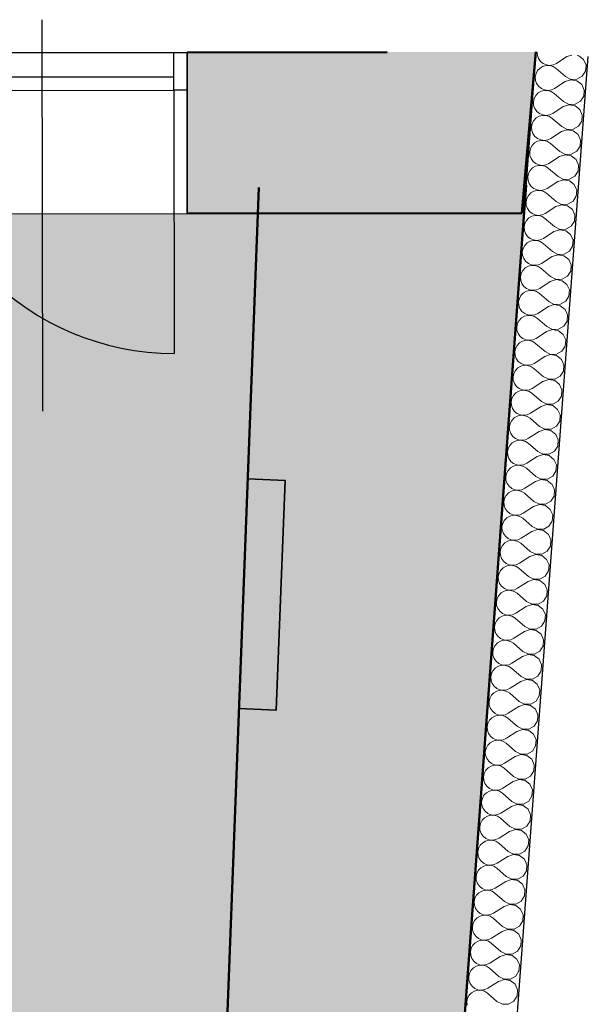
# Model space of a CAD drawing. Header units: millimetres. Extents: x 126830 to 197420, y -10585 to 21156.
# Tile 98 of 100: x 188514 to 190243, y 16051 to 19044. Entities that reach past the tile are written whole.
import ezdxf

# ---------------------------------------------------------------- set-up
doc = ezdxf.new("R2010")
doc.units = ezdxf.units.MM
doc.header["$MEASUREMENT"] = 0
doc.linetypes.add('Wipeout_Contour', pattern=[1000, 0, -1000])
for name, color, linetype in [('Konstrukce - nosné', 7, 'Continuous'), ('Nové_Konstrukce - nosné', 7, 'Continuous'), ('Nové_Výplně – Řezové', 7, 'Continuous'), ('Situace - terén', 7, 'Continuous'), ('Výplně - Povrchové', 7, 'Continuous'), ('Výplně – Řezové', 7, 'Continuous')]:
    doc.layers.add(name, color=color, linetype=linetype)

# ---------------------------------------------------------------- blocks, each defined once
blk = doc.blocks.new('*X177', base_point=(40059.5, 0))
at = {"layer": 'Nové_Výplně – Řezové', "color": 21, "linetype": 'Continuous', "lineweight": 20, "true_color": 0xffaaaa}
for p, q in [((190087.3, 18945.1), (190087.9, 18935.5)), ((190087.9, 18935.5), (190091.4, 18925.6)), ((190091.4, 18925.6), (190097.5, 18917.1)), ((190177.8, 18931.7), (190145.7, 18911.1)), ((190192.5, 18936.6), (190177.8, 18931.7)), ((190213.7, 18934.5), (190208.9, 18935.3)), ((190228.4, 18923.1), (190213.7, 18934.5)), ((190235.9, 18906.1), (190228.4, 18923.1)), ((190088.7, 18889.6), (190083.8, 18880.3)), ((190096, 18897.2), (190088.7, 18889.6)), ((190105.1, 18902.5), (190096, 18897.2)), ((190097.5, 18917.1), (190105.7, 18910.5)), ((190115.3, 18905.1), (190105.1, 18902.5)), ((190105.7, 18910.5), (190115.4, 18906.4)), ((190125.8, 18904.8), (190115.3, 18905.1)), ((190115.4, 18906.4), (190125.8, 18905.1)), ((190125.8, 18905.1), (190136.2, 18906.7)), ((190135.8, 18901.7), (190125.8, 18904.8)), ((190144.6, 18895.9), (190135.8, 18901.7)), ((190136.2, 18906.7), (190145.7, 18911.1)), ((190173.3, 18870.9), (190144.6, 18895.9)), ((190234.5, 18887.6), (190235.9, 18906.1)), ((190083.8, 18880.3), (190081.6, 18870)), ((190081.6, 18870), (190082.3, 18859.5)), ((190082.3, 18859.5), (190085.8, 18849.6)), ((190189.8, 18861.6), (190172.2, 18855.7)), ((190173.3, 18870.9), (190189.8, 18862.5)), ((190189.8, 18862.5), (190208.4, 18862.8)), ((190208.1, 18858.5), (190189.8, 18861.6)), ((190222.7, 18847.1), (190208.1, 18858.5)), ((190208.4, 18862.8), (190224.6, 18871.9)), ((190224.6, 18871.9), (190234.5, 18887.6)), ((190085.8, 18849.6), (190091.9, 18841.1)), ((190091.9, 18841.1), (190100.1, 18834.5)), ((190109.6, 18829.1), (190099.5, 18826.5)), ((190100.1, 18834.5), (190109.7, 18830.4)), ((190120.2, 18828.8), (190109.6, 18829.1)), ((190109.7, 18830.4), (190120.2, 18829.1)), ((190120.2, 18829.1), (190130.6, 18830.7)), ((190130.2, 18825.7), (190120.2, 18828.8)), ((190130.6, 18830.7), (190140.1, 18835.1)), ((190172.2, 18855.7), (190140.1, 18835.1)), ((190230.3, 18830.1), (190222.7, 18847.1)), ((190228.9, 18811.6), (190230.3, 18830.1)), ((190078.2, 18804.3), (190075.9, 18794.1)), ((190083.1, 18813.6), (190078.2, 18804.3)), ((190090.4, 18821.2), (190083.1, 18813.6)), ((190099.5, 18826.5), (190090.4, 18821.2)), ((190139, 18819.9), (190130.2, 18825.7)), ((190167.7, 18794.9), (190139, 18819.9)), ((190218.9, 18796), (190228.9, 18811.6)), ((190075.9, 18794.1), (190076.6, 18783.6)), ((190076.6, 18783.6), (190080.1, 18773.7)), ((190080.1, 18773.7), (190086.2, 18765.1)), ((190166.6, 18779.7), (190134.5, 18759.2)), ((190184.2, 18785.6), (190166.6, 18779.7)), ((190167.7, 18794.9), (190184.2, 18786.5)), ((190184.2, 18786.5), (190202.8, 18786.9)), ((190202.5, 18782.5), (190184.2, 18785.6)), ((190217.1, 18771.1), (190202.5, 18782.5)), ((190202.8, 18786.9), (190218.9, 18796)), ((190224.6, 18754.1), (190217.1, 18771.1)), ((190084.8, 18745.2), (190077.5, 18737.6)), ((190093.8, 18750.5), (190084.8, 18745.2)), ((190086.2, 18765.1), (190094.4, 18758.5)), ((190104, 18753.1), (190093.8, 18750.5)), ((190094.4, 18758.5), (190104.1, 18754.4)), ((190114.5, 18752.8), (190104, 18753.1)), ((190104.1, 18754.4), (190114.6, 18753.1)), ((190124.6, 18749.7), (190114.5, 18752.8)), ((190114.6, 18753.1), (190124.9, 18754.8)), ((190133.4, 18744), (190124.6, 18749.7)), ((190124.9, 18754.8), (190134.5, 18759.2)), ((190162.1, 18718.9), (190133.4, 18744)), ((190223.3, 18735.6), (190224.6, 18754.1)), ((190072.5, 18728.3), (190070.3, 18718.1)), ((190070.3, 18718.1), (190071, 18707.6)), ((190077.5, 18737.6), (190072.5, 18728.3)), ((190178.5, 18709.6), (190160.9, 18703.7)), ((190162.1, 18718.9), (190178.6, 18710.5)), ((190196.8, 18706.5), (190178.5, 18709.6)), ((190178.6, 18710.5), (190197.2, 18710.9)), ((190197.2, 18710.9), (190213.3, 18720)), ((190213.3, 18720), (190223.3, 18735.6)), ((190071, 18707.6), (190074.5, 18697.7)), ((190074.5, 18697.7), (190080.6, 18689.1)), ((190080.6, 18689.1), (190088.8, 18682.5)), ((190088.8, 18682.5), (190098.5, 18678.4)), ((190119.3, 18678.8), (190128.9, 18683.2)), ((190160.9, 18703.7), (190128.9, 18683.2)), ((190211.5, 18695.1), (190196.8, 18706.5)), ((190219, 18678.2), (190211.5, 18695.1)), ((190066.9, 18652.4), (190064.7, 18642.1)), ((190071.9, 18661.6), (190066.9, 18652.4)), ((190079.1, 18669.2), (190071.9, 18661.6)), ((190088.2, 18674.5), (190079.1, 18669.2)), ((190098.4, 18677.1), (190088.2, 18674.5)), ((190108.9, 18676.9), (190098.4, 18677.1)), ((190098.5, 18678.4), (190108.9, 18677.2)), ((190108.9, 18677.2), (190119.3, 18678.8)), ((190118.9, 18673.7), (190108.9, 18676.9)), ((190127.7, 18668), (190118.9, 18673.7)), ((190156.4, 18642.9), (190127.7, 18668)), ((190207.7, 18644), (190217.6, 18659.7)), ((190217.6, 18659.7), (190219, 18678.2)), ((190064.7, 18642.1), (190065.4, 18631.6)), ((190065.4, 18631.6), (190068.9, 18621.7)), ((190068.9, 18621.7), (190075, 18613.1)), ((190155.3, 18627.7), (190123.2, 18607.2)), ((190172.9, 18633.6), (190155.3, 18627.7)), ((190156.4, 18642.9), (190173, 18634.5)), ((190191.2, 18630.5), (190172.9, 18633.6)), ((190173, 18634.5), (190191.5, 18634.9)), ((190205.9, 18619.1), (190191.2, 18630.5)), ((190191.5, 18634.9), (190207.7, 18644)), ((190213.4, 18602.2), (190205.9, 18619.1)), ((190073.5, 18593.2), (190066.2, 18585.7)), ((190082.6, 18598.5), (190073.5, 18593.2)), ((190075, 18613.1), (190083.2, 18606.6)), ((190092.8, 18601.1), (190082.6, 18598.5)), ((190083.2, 18606.6), (190092.9, 18602.5)), ((190103.3, 18600.9), (190092.8, 18601.1)), ((190092.9, 18602.5), (190103.3, 18601.2)), ((190103.3, 18601.2), (190113.7, 18602.8)), ((190113.3, 18597.7), (190103.3, 18600.9)), ((190122.1, 18592), (190113.3, 18597.7)), ((190113.7, 18602.8), (190123.2, 18607.2)), ((190150.8, 18567), (190122.1, 18592)), ((190212, 18583.7), (190213.4, 18602.2)), ((190061.3, 18576.4), (190059.1, 18566.1)), ((190059.1, 18566.1), (190059.8, 18555.6)), ((190066.2, 18585.7), (190061.3, 18576.4)), ((190150.8, 18567), (190167.4, 18558.5)), ((190185.9, 18558.9), (190202.1, 18568)), ((190202.1, 18568), (190212, 18583.7)), ((190059.8, 18555.6), (190063.3, 18545.7)), ((190063.3, 18545.7), (190069.4, 18537.1)), ((190069.4, 18537.1), (190077.6, 18530.6)), ((190077.6, 18530.6), (190087.2, 18526.5)), ((190108.1, 18526.8), (190117.6, 18531.2)), ((190149.7, 18551.8), (190117.6, 18531.2)), ((190167.3, 18557.7), (190149.7, 18551.8)), ((190185.6, 18554.5), (190167.3, 18557.7)), ((190167.4, 18558.5), (190185.9, 18558.9)), ((190200.2, 18543.2), (190185.6, 18554.5)), ((190207.8, 18526.2), (190200.2, 18543.2)), ((190055.7, 18500.4), (190053.5, 18490.1)), ((190060.6, 18509.7), (190055.7, 18500.4)), ((190067.9, 18517.2), (190060.6, 18509.7)), ((190077, 18522.5), (190067.9, 18517.2)), ((190087.1, 18525.2), (190077, 18522.5)), ((190097.7, 18524.9), (190087.1, 18525.2)), ((190087.2, 18526.5), (190097.7, 18525.2)), ((190097.7, 18525.2), (190108.1, 18526.8)), ((190107.7, 18521.8), (190097.7, 18524.9)), ((190116.5, 18516), (190107.7, 18521.8)), ((190145.2, 18491), (190116.5, 18516)), ((190196.4, 18492), (190206.4, 18507.7)), ((190206.4, 18507.7), (190207.8, 18526.2)), ((190053.5, 18490.1), (190054.1, 18479.6)), ((190054.1, 18479.6), (190057.6, 18469.7)), ((190057.6, 18469.7), (190063.7, 18461.2)), ((190144.1, 18475.8), (190112, 18455.2)), ((190161.7, 18481.7), (190144.1, 18475.8)), ((190145.2, 18491), (190161.7, 18482.5)), ((190161.7, 18482.5), (190180.3, 18482.9)), ((190180, 18478.6), (190161.7, 18481.7)), ((190194.6, 18467.2), (190180, 18478.6)), ((190180.3, 18482.9), (190196.4, 18492)), ((190062.3, 18441.3), (190055, 18433.7)), ((190071.3, 18446.6), (190062.3, 18441.3)), ((190063.7, 18461.2), (190071.9, 18454.6)), ((190081.5, 18449.2), (190071.3, 18446.6)), ((190071.9, 18454.6), (190081.6, 18450.5)), ((190092, 18448.9), (190081.5, 18449.2)), ((190081.6, 18450.5), (190092.1, 18449.2)), ((190102.1, 18445.8), (190092, 18448.9)), ((190092.1, 18449.2), (190102.4, 18450.8)), ((190110.9, 18440), (190102.1, 18445.8)), ((190102.4, 18450.8), (190112, 18455.2)), ((190139.6, 18415), (190110.9, 18440)), ((190202.1, 18450.2), (190194.6, 18467.2)), ((190200.8, 18431.7), (190202.1, 18450.2)), ((190050, 18424.4), (190047.8, 18414.1)), ((190047.8, 18414.1), (190048.5, 18403.6)), ((190055, 18433.7), (190050, 18424.4)), ((190139.6, 18415), (190156.1, 18406.6)), ((190174.7, 18406.9), (190190.8, 18416)), ((190190.8, 18416), (190200.8, 18431.7)), ((190048.5, 18403.6), (190052, 18393.7)), ((190052, 18393.7), (190058.1, 18385.2)), ((190058.1, 18385.2), (190066.3, 18378.6)), ((190138.4, 18399.8), (190106.4, 18379.2)), ((190156, 18405.7), (190138.4, 18399.8)), ((190174.3, 18402.6), (190156, 18405.7)), ((190156.1, 18406.6), (190174.7, 18406.9)), ((190189, 18391.2), (190174.3, 18402.6)), ((190196.5, 18374.2), (190189, 18391.2)), ((190049.4, 18357.7), (190044.4, 18348.4)), ((190056.6, 18365.3), (190049.4, 18357.7)), ((190065.7, 18370.6), (190056.6, 18365.3)), ((190075.9, 18373.2), (190065.7, 18370.6)), ((190066.3, 18378.6), (190076, 18374.5)), ((190086.4, 18372.9), (190075.9, 18373.2)), ((190076, 18374.5), (190086.4, 18373.2)), ((190086.4, 18373.2), (190096.8, 18374.9)), ((190096.4, 18369.8), (190086.4, 18372.9)), ((190105.2, 18364), (190096.4, 18369.8)), ((190096.8, 18374.9), (190106.4, 18379.2)), ((190133.9, 18339), (190105.2, 18364)), ((190185.2, 18340.1), (190195.2, 18355.7)), ((190195.2, 18355.7), (190196.5, 18374.2)), ((190044.4, 18348.4), (190042.2, 18338.2)), ((190042.2, 18338.2), (190042.9, 18327.7)), ((190042.9, 18327.7), (190046.4, 18317.8)), ((190132.8, 18323.8), (190100.7, 18303.3)), ((190150.4, 18329.7), (190132.8, 18323.8)), ((190133.9, 18339), (190150.5, 18330.6)), ((190168.7, 18326.6), (190150.4, 18329.7)), ((190150.5, 18330.6), (190169, 18331)), ((190183.4, 18315.2), (190168.7, 18326.6)), ((190169, 18331), (190185.2, 18340.1)), ((190046.4, 18317.8), (190052.5, 18309.2)), ((190060.1, 18294.6), (190051, 18289.3)), ((190052.5, 18309.2), (190060.7, 18302.6)), ((190070.3, 18297.2), (190060.1, 18294.6)), ((190060.7, 18302.6), (190070.4, 18298.5)), ((190080.8, 18296.9), (190070.3, 18297.2)), ((190070.4, 18298.5), (190080.8, 18297.3)), ((190080.8, 18297.3), (190091.2, 18298.9)), ((190090.8, 18293.8), (190080.8, 18296.9)), ((190099.6, 18288.1), (190090.8, 18293.8)), ((190091.2, 18298.9), (190100.7, 18303.3)), ((190190.9, 18298.3), (190183.4, 18315.2)), ((190189.5, 18279.7), (190190.9, 18298.3)), ((190038.8, 18272.4), (190036.6, 18262.2)), ((190036.6, 18262.2), (190037.3, 18251.7)), ((190043.7, 18281.7), (190038.8, 18272.4)), ((190051, 18289.3), (190043.7, 18281.7)), ((190128.3, 18263), (190099.6, 18288.1)), ((190128.3, 18263), (190144.9, 18254.6)), ((190163.4, 18255), (190179.6, 18264.1)), ((190179.6, 18264.1), (190189.5, 18279.7)), ((190037.3, 18251.7), (190040.8, 18241.8)), ((190040.8, 18241.8), (190046.9, 18233.2)), ((190046.9, 18233.2), (190055.1, 18226.6)), ((190127.2, 18247.8), (190095.1, 18227.3)), ((190144.8, 18253.7), (190127.2, 18247.8)), ((190163.1, 18250.6), (190144.8, 18253.7)), ((190144.9, 18254.6), (190163.4, 18255)), ((190177.7, 18239.2), (190163.1, 18250.6)), ((190185.3, 18222.3), (190177.7, 18239.2)), ((190038.1, 18205.7), (190033.2, 18196.5)), ((190045.4, 18213.3), (190038.1, 18205.7)), ((190054.5, 18218.6), (190045.4, 18213.3)), ((190064.7, 18221.2), (190054.5, 18218.6)), ((190055.1, 18226.6), (190064.7, 18222.6)), ((190064.7, 18222.6), (190075.2, 18221.3)), ((190075.2, 18221), (190064.7, 18221.2)), ((190075.2, 18221.3), (190085.6, 18222.9)), ((190085.2, 18217.8), (190075.2, 18221)), ((190094, 18212.1), (190085.2, 18217.8)), ((190085.6, 18222.9), (190095.1, 18227.3)), ((190122.7, 18187), (190094, 18212.1)), ((190174, 18188.1), (190183.9, 18203.8)), ((190183.9, 18203.8), (190185.3, 18222.3)), ((190033.2, 18196.5), (190031, 18186.2)), ((190031, 18186.2), (190031.6, 18175.7)), ((190031.6, 18175.7), (190035.1, 18165.8)), ((190121.6, 18171.8), (190089.5, 18151.3)), ((190139.2, 18177.7), (190121.6, 18171.8)), ((190122.7, 18187), (190139.2, 18178.6)), ((190139.2, 18178.6), (190157.8, 18179)), ((190157.5, 18174.6), (190139.2, 18177.7)), ((190172.1, 18163.2), (190157.5, 18174.6)), ((190157.8, 18179), (190174, 18188.1)), ((190035.1, 18165.8), (190041.2, 18157.2)), ((190048.8, 18142.6), (190039.8, 18137.3)), ((190041.2, 18157.2), (190049.4, 18150.7)), ((190059, 18145.2), (190048.8, 18142.6)), ((190049.4, 18150.7), (190059.1, 18146.6)), ((190069.5, 18145), (190059, 18145.2)), ((190059.1, 18146.6), (190069.6, 18145.3)), ((190079.6, 18141.9), (190069.5, 18145)), ((190069.6, 18145.3), (190079.9, 18146.9)), ((190088.4, 18136.1), (190079.6, 18141.9)), ((190079.9, 18146.9), (190089.5, 18151.3)), ((190179.6, 18146.3), (190172.1, 18163.2)), ((190178.3, 18127.8), (190179.6, 18146.3)), ((190027.5, 18120.5), (190025.3, 18110.2)), ((190025.3, 18110.2), (190026, 18099.7)), ((190032.5, 18129.8), (190027.5, 18120.5)), ((190039.8, 18137.3), (190032.5, 18129.8)), ((190117.1, 18111.1), (190088.4, 18136.1)), ((190117.1, 18111.1), (190133.6, 18102.6)), ((190152.2, 18103), (190168.3, 18112.1)), ((190168.3, 18112.1), (190178.3, 18127.8)), ((190026, 18099.7), (190029.5, 18089.8)), ((190029.5, 18089.8), (190035.6, 18081.2)), ((190035.6, 18081.2), (190043.8, 18074.7)), ((190115.9, 18095.9), (190083.9, 18075.3)), ((190133.5, 18101.8), (190115.9, 18095.9)), ((190151.8, 18098.6), (190133.5, 18101.8)), ((190133.6, 18102.6), (190152.2, 18103)), ((190166.5, 18087.3), (190151.8, 18098.6)), ((190174, 18070.3), (190166.5, 18087.3)), ((190026.9, 18053.8), (190021.9, 18044.5)), ((190034.1, 18061.4), (190026.9, 18053.8)), ((190043.2, 18066.7), (190034.1, 18061.4)), ((190053.4, 18069.3), (190043.2, 18066.7)), ((190043.8, 18074.7), (190053.5, 18070.6)), ((190063.9, 18069), (190053.4, 18069.3)), ((190053.5, 18070.6), (190063.9, 18069.3)), ((190063.9, 18069.3), (190074.3, 18070.9)), ((190073.9, 18065.9), (190063.9, 18069)), ((190082.7, 18060.1), (190073.9, 18065.9)), ((190074.3, 18070.9), (190083.9, 18075.3)), ((190111.4, 18035.1), (190082.7, 18060.1)), ((190162.7, 18036.1), (190172.7, 18051.8)), ((190172.7, 18051.8), (190174, 18070.3)), ((190021.9, 18044.5), (190019.7, 18034.2)), ((190019.7, 18034.2), (190020.4, 18023.7)), ((190020.4, 18023.7), (190023.9, 18013.8)), ((190127.9, 18025.8), (190110.3, 18019.9)), ((190111.4, 18035.1), (190128, 18026.6)), ((190146.2, 18022.7), (190127.9, 18025.8)), ((190128, 18026.6), (190146.5, 18027)), ((190160.9, 18011.3), (190146.2, 18022.7)), ((190146.5, 18027), (190162.7, 18036.1)), ((190023.9, 18013.8), (190030, 18005.3)), ((190037.6, 17990.7), (190028.5, 17985.4)), ((190030, 18005.3), (190038.2, 17998.7)), ((190047.8, 17993.3), (190037.6, 17990.7)), ((190038.2, 17998.7), (190047.9, 17994.6)), ((190058.3, 17993), (190047.8, 17993.3)), ((190047.9, 17994.6), (190058.3, 17993.3)), ((190058.3, 17993.3), (190068.7, 17994.9)), ((190068.3, 17989.9), (190058.3, 17993)), ((190068.7, 17994.9), (190078.2, 17999.3)), ((190110.3, 18019.9), (190078.2, 17999.3)), ((190168.4, 17994.3), (190160.9, 18011.3)), ((190167, 17975.8), (190168.4, 17994.3)), ((190016.3, 17968.5), (190014.1, 17958.2)), ((190021.2, 17977.8), (190016.3, 17968.5)), ((190028.5, 17985.4), (190021.2, 17977.8)), ((190077.1, 17984.1), (190068.3, 17989.9)), ((190105.8, 17959.1), (190077.1, 17984.1)), ((190157.1, 17960.2), (190167, 17975.8)), ((190014.1, 17958.2), (190014.8, 17947.8)), ((190014.8, 17947.8), (190018.3, 17937.8)), ((190018.3, 17937.8), (190024.4, 17929.3)), ((190104.7, 17943.9), (190072.6, 17923.3)), ((190122.3, 17949.8), (190104.7, 17943.9)), ((190105.8, 17959.1), (190122.4, 17950.7)), ((190140.6, 17946.7), (190122.3, 17949.8)), ((190122.4, 17950.7), (190140.9, 17951)), ((190155.2, 17935.3), (190140.6, 17946.7)), ((190140.9, 17951), (190157.1, 17960.2)), ((190162.8, 17918.3), (190155.2, 17935.3)), ((190015.6, 17901.8), (190010.7, 17892.5)), ((190022.9, 17909.4), (190015.6, 17901.8)), ((190032, 17914.7), (190022.9, 17909.4)), ((190024.4, 17929.3), (190032.6, 17922.7)), ((190042.2, 17917.3), (190032, 17914.7)), ((190032.6, 17922.7), (190042.3, 17918.6)), ((190052.7, 17917), (190042.2, 17917.3)), ((190042.3, 17918.6), (190052.7, 17917.3)), ((190052.7, 17917.3), (190063.1, 17919)), ((190062.7, 17913.9), (190052.7, 17917)), ((190071.5, 17908.2), (190062.7, 17913.9)), ((190063.1, 17919), (190072.6, 17923.3)), ((190100.2, 17883.1), (190071.5, 17908.2)), ((190161.4, 17899.8), (190162.8, 17918.3)), ((190010.7, 17892.5), (190008.5, 17882.3)), ((190008.5, 17882.3), (190009.1, 17871.8)), ((190009.1, 17871.8), (190012.7, 17861.9)), ((190116.7, 17873.8), (190099.1, 17867.9)), ((190100.2, 17883.1), (190116.7, 17874.7)), ((190116.7, 17874.7), (190135.3, 17875.1)), ((190135, 17870.7), (190116.7, 17873.8)), ((190149.6, 17859.3), (190135, 17870.7)), ((190135.3, 17875.1), (190151.5, 17884.2)), ((190151.5, 17884.2), (190161.4, 17899.8)), ((190012.7, 17861.9), (190018.7, 17853.3)), ((190018.7, 17853.3), (190026.9, 17846.7)), ((190036.5, 17841.3), (190026.3, 17838.7)), ((190026.9, 17846.7), (190036.6, 17842.6)), ((190047, 17841), (190036.5, 17841.3)), ((190036.6, 17842.6), (190047.1, 17841.4)), ((190057.1, 17837.9), (190047, 17841)), ((190047.1, 17841.4), (190057.4, 17843)), ((190057.4, 17843), (190067, 17847.4)), ((190099.1, 17867.9), (190067, 17847.4)), ((190157.1, 17842.4), (190149.6, 17859.3)), ((190155.8, 17823.9), (190157.1, 17842.4)), ((190005, 17816.6), (190002.8, 17806.3)), ((190010, 17825.8), (190005, 17816.6)), ((190017.3, 17833.4), (190010, 17825.8)), ((190026.3, 17838.7), (190017.3, 17833.4)), ((190065.9, 17832.2), (190057.1, 17837.9)), ((190094.6, 17807.1), (190065.9, 17832.2)), ((190145.8, 17808.2), (190155.8, 17823.9)), ((190002.8, 17806.3), (190003.5, 17795.8)), ((190003.5, 17795.8), (190007, 17785.9)), ((190007, 17785.9), (190013.1, 17777.3)), ((190093.4, 17791.9), (190061.4, 17771.4)), ((190111, 17797.8), (190093.4, 17791.9)), ((190094.6, 17807.1), (190111.1, 17798.7)), ((190129.3, 17794.7), (190111, 17797.8)), ((190111.1, 17798.7), (190129.7, 17799.1)), ((190144, 17783.3), (190129.3, 17794.7)), ((190129.7, 17799.1), (190145.8, 17808.2)), ((190151.5, 17766.4), (190144, 17783.3)), ((190011.6, 17757.4), (190004.4, 17749.8)), ((190020.7, 17762.7), (190011.6, 17757.4)), ((190013.1, 17777.3), (190021.3, 17770.7)), ((190030.9, 17765.3), (190020.7, 17762.7)), ((190021.3, 17770.7), (190031, 17766.7)), ((190041.4, 17765.1), (190030.9, 17765.3)), ((190031, 17766.7), (190041.4, 17765.4)), ((190041.4, 17765.4), (190051.8, 17767)), ((190051.4, 17761.9), (190041.4, 17765.1)), ((190060.2, 17756.2), (190051.4, 17761.9)), ((190051.8, 17767), (190061.4, 17771.4)), ((190088.9, 17731.1), (190060.2, 17756.2)), ((190150.2, 17747.9), (190151.5, 17766.4)), ((189999.4, 17740.6), (189997.2, 17730.3)), ((189997.2, 17730.3), (189997.9, 17719.8)), ((190004.4, 17749.8), (189999.4, 17740.6)), ((190105.4, 17721.8), (190087.8, 17715.9)), ((190088.9, 17731.1), (190105.5, 17722.7)), ((190123.7, 17718.7), (190105.4, 17721.8)), ((190105.5, 17722.7), (190124, 17723.1)), ((190124, 17723.1), (190140.2, 17732.2)), ((190140.2, 17732.2), (190150.2, 17747.9)), ((189997.9, 17719.8), (190001.4, 17709.9)), ((190001.4, 17709.9), (190007.5, 17701.3)), ((190007.5, 17701.3), (190015.7, 17694.8)), ((190015.7, 17694.8), (190025.4, 17690.7)), ((190035.8, 17689.4), (190046.2, 17691)), ((190046.2, 17691), (190055.7, 17695.4)), ((190087.8, 17715.9), (190055.7, 17695.4)), ((190138.4, 17707.3), (190123.7, 17718.7)), ((190145.9, 17690.4), (190138.4, 17707.3)), ((189993.8, 17664.6), (189991.6, 17654.3)), ((189998.7, 17673.9), (189993.8, 17664.6)), ((190006, 17681.4), (189998.7, 17673.9)), ((190015.1, 17686.7), (190006, 17681.4)), ((190025.3, 17689.4), (190015.1, 17686.7)), ((190035.8, 17689.1), (190025.3, 17689.4)), ((190025.4, 17690.7), (190035.8, 17689.4)), ((190045.8, 17686), (190035.8, 17689.1)), ((190054.6, 17680.2), (190045.8, 17686)), ((190083.3, 17655.2), (190054.6, 17680.2)), ((190134.6, 17656.2), (190144.5, 17671.9)), ((190144.5, 17671.9), (190145.9, 17690.4)), ((189991.6, 17654.3), (189992.3, 17643.8)), ((189992.3, 17643.8), (189995.8, 17633.9)), ((189995.8, 17633.9), (190001.9, 17625.4)), ((190082.2, 17640), (190050.1, 17619.4)), ((190099.8, 17645.9), (190082.2, 17640)), ((190083.3, 17655.2), (190099.9, 17646.7)), ((190118.1, 17642.8), (190099.8, 17645.9)), ((190099.9, 17646.7), (190118.4, 17647.1)), ((190132.7, 17631.4), (190118.1, 17642.8)), ((190118.4, 17647.1), (190134.6, 17656.2)), ((190140.3, 17614.4), (190132.7, 17631.4)), ((190000.4, 17605.5), (189993.1, 17597.9)), ((190009.5, 17610.8), (190000.4, 17605.5)), ((190001.9, 17625.4), (190010.1, 17618.8)), ((190019.7, 17613.4), (190009.5, 17610.8)), ((190010.1, 17618.8), (190019.8, 17614.7)), ((190030.2, 17613.1), (190019.7, 17613.4)), ((190019.8, 17614.7), (190030.2, 17613.4)), ((190030.2, 17613.4), (190040.6, 17615)), ((190040.2, 17610), (190030.2, 17613.1)), ((190049, 17604.2), (190040.2, 17610)), ((190040.6, 17615), (190050.1, 17619.4)), ((190077.7, 17579.2), (190049, 17604.2)), ((190138.9, 17595.9), (190140.3, 17614.4)), ((189988.2, 17588.6), (189986, 17578.3)), ((189986, 17578.3), (189986.6, 17567.8)), ((189993.1, 17597.9), (189988.2, 17588.6)), ((190077.7, 17579.2), (190094.2, 17570.8)), ((190112.8, 17571.1), (190129, 17580.2)), ((190129, 17580.2), (190138.9, 17595.9)), ((189986.6, 17567.8), (189990.2, 17557.9)), ((189990.2, 17557.9), (189996.2, 17549.4)), ((189996.2, 17549.4), (190004.4, 17542.8)), ((190004.4, 17542.8), (190014.1, 17538.7)), ((190034.9, 17539), (190044.5, 17543.4)), ((190076.6, 17564), (190044.5, 17543.4)), ((190094.2, 17569.9), (190076.6, 17564)), ((190094.2, 17570.8), (190112.8, 17571.1)), ((190112.5, 17566.8), (190094.2, 17569.9)), ((190127.1, 17555.4), (190112.5, 17566.8)), ((190134.7, 17538.4), (190127.1, 17555.4)), ((189982.5, 17512.6), (189980.3, 17502.3)), ((189987.5, 17521.9), (189982.5, 17512.6)), ((189994.8, 17529.5), (189987.5, 17521.9)), ((190003.8, 17534.8), (189994.8, 17529.5)), ((190014, 17537.4), (190003.8, 17534.8)), ((190024.5, 17537.1), (190014, 17537.4)), ((190014.1, 17538.7), (190024.6, 17537.4)), ((190034.6, 17534), (190024.5, 17537.1)), ((190024.6, 17537.4), (190034.9, 17539)), ((190043.4, 17528.2), (190034.6, 17534)), ((190072.1, 17503.2), (190043.4, 17528.2)), ((190123.3, 17504.3), (190133.3, 17519.9)), ((190133.3, 17519.9), (190134.7, 17538.4)), ((189980.3, 17502.3), (189981, 17491.9)), ((189981, 17491.9), (189984.5, 17482)), ((189984.5, 17482), (189990.6, 17473.4)), ((190071, 17488), (190038.9, 17467.5)), ((190088.5, 17493.9), (190071, 17488)), ((190072.1, 17503.2), (190088.6, 17494.8)), ((190106.8, 17490.8), (190088.5, 17493.9)), ((190088.6, 17494.8), (190107.2, 17495.2)), ((190121.5, 17479.4), (190106.8, 17490.8)), ((190107.2, 17495.2), (190123.3, 17504.3)), ((189989.1, 17453.5), (189981.9, 17445.9)), ((189998.2, 17458.8), (189989.1, 17453.5)), ((189990.6, 17473.4), (189998.8, 17466.8)), ((190008.4, 17461.4), (189998.2, 17458.8)), ((189998.8, 17466.8), (190008.5, 17462.7)), ((190018.9, 17461.1), (190008.4, 17461.4)), ((190008.5, 17462.7), (190018.9, 17461.4)), ((190018.9, 17461.4), (190029.3, 17463.1)), ((190028.9, 17458), (190018.9, 17461.1)), ((190037.7, 17452.3), (190028.9, 17458)), ((190029.3, 17463.1), (190038.9, 17467.5)), ((190066.5, 17427.2), (190037.7, 17452.3)), ((190129, 17462.4), (190121.5, 17479.4)), ((190127.7, 17443.9), (190129, 17462.4)), ((189976.9, 17436.6), (189974.7, 17426.4)), ((189974.7, 17426.4), (189975.4, 17415.9)), ((189981.9, 17445.9), (189976.9, 17436.6)), ((190066.5, 17427.2), (190083, 17418.8)), ((190101.5, 17419.2), (190117.7, 17428.3)), ((190117.7, 17428.3), (190127.7, 17443.9)), ((189975.4, 17415.9), (189978.9, 17406)), ((189978.9, 17406), (189985, 17397.4)), ((189985, 17397.4), (189993.2, 17390.8)), ((190065.3, 17412), (190033.2, 17391.5)), ((190082.9, 17417.9), (190065.3, 17412)), ((190101.2, 17414.8), (190082.9, 17417.9)), ((190083, 17418.8), (190101.5, 17419.2)), ((190115.9, 17403.4), (190101.2, 17414.8)), ((190123.4, 17386.5), (190115.9, 17403.4)), ((189976.2, 17369.9), (189971.3, 17360.7)), ((189983.5, 17377.5), (189976.2, 17369.9)), ((189992.6, 17382.8), (189983.5, 17377.5)), ((190002.8, 17385.4), (189992.6, 17382.8)), ((189993.2, 17390.8), (190002.9, 17386.7)), ((190013.3, 17385.2), (190002.8, 17385.4)), ((190002.9, 17386.7), (190013.3, 17385.5)), ((190013.3, 17385.5), (190023.7, 17387.1)), ((190023.3, 17382), (190013.3, 17385.2)), ((190032.1, 17376.3), (190023.3, 17382)), ((190023.7, 17387.1), (190033.2, 17391.5)), ((190060.8, 17351.2), (190032.1, 17376.3)), ((190112.1, 17352.3), (190122, 17368)), ((190122, 17368), (190123.4, 17386.5)), ((189971.3, 17360.7), (189969.1, 17350.4)), ((189969.1, 17350.4), (189969.8, 17339.9)), ((189969.8, 17339.9), (189973.3, 17330)), ((190059.7, 17336), (190027.6, 17315.5)), ((190077.3, 17341.9), (190059.7, 17336)), ((190060.8, 17351.2), (190077.4, 17342.8)), ((190095.6, 17338.8), (190077.3, 17341.9)), ((190077.4, 17342.8), (190095.9, 17343.2)), ((190110.2, 17327.4), (190095.6, 17338.8)), ((190095.9, 17343.2), (190112.1, 17352.3)), ((189973.3, 17330), (189979.4, 17321.4)), ((189987, 17306.8), (189977.9, 17301.5)), ((189979.4, 17321.4), (189987.6, 17314.8)), ((189997.2, 17309.4), (189987, 17306.8)), ((189987.6, 17314.8), (189997.3, 17310.8)), ((190007.7, 17309.2), (189997.2, 17309.4)), ((189997.3, 17310.8), (190007.7, 17309.5)), ((190007.7, 17309.5), (190018.1, 17311.1)), ((190017.7, 17306), (190007.7, 17309.2)), ((190026.5, 17300.3), (190017.7, 17306)), ((190018.1, 17311.1), (190027.6, 17315.5)), ((190117.8, 17310.5), (190110.2, 17327.4)), ((190116.4, 17292), (190117.8, 17310.5)), ((189965.7, 17284.7), (189963.5, 17274.4)), ((189963.5, 17274.4), (189964.1, 17263.9)), ((189970.6, 17294), (189965.7, 17284.7)), ((189977.9, 17301.5), (189970.6, 17294)), ((190055.2, 17275.2), (190026.5, 17300.3)), ((190055.2, 17275.2), (190071.7, 17266.8)), ((190090.3, 17267.2), (190106.5, 17276.3)), ((190106.5, 17276.3), (190116.4, 17292)), ((189964.1, 17263.9), (189967.7, 17254)), ((189967.7, 17254), (189973.7, 17245.4)), ((189973.7, 17245.4), (189981.9, 17238.9)), ((190054.1, 17260.1), (190022, 17239.5)), ((190071.7, 17266), (190054.1, 17260.1)), ((190071.7, 17266.8), (190090.3, 17267.2)), ((190090, 17262.8), (190071.7, 17266)), ((190104.6, 17251.5), (190090, 17262.8)), ((190112.2, 17234.5), (190104.6, 17251.5)), ((189965, 17218), (189960, 17208.7)), ((189972.3, 17225.5), (189965, 17218)), ((189981.4, 17230.8), (189972.3, 17225.5)), ((189991.5, 17233.5), (189981.4, 17230.8)), ((189981.9, 17238.9), (189991.6, 17234.8)), ((190002, 17233.2), (189991.5, 17233.5)), ((189991.6, 17234.8), (190002.1, 17233.5)), ((190012.1, 17230.1), (190002, 17233.2)), ((190002.1, 17233.5), (190012.4, 17235.1)), ((190020.9, 17224.3), (190012.1, 17230.1)), ((190012.4, 17235.1), (190022, 17239.5)), ((190049.6, 17199.3), (190020.9, 17224.3)), ((190100.8, 17200.3), (190110.8, 17216)), ((190110.8, 17216), (190112.2, 17234.5)), ((189960, 17208.7), (189957.8, 17198.4)), ((189957.8, 17198.4), (189958.5, 17187.9)), ((189958.5, 17187.9), (189962, 17178)), ((190048.5, 17184.1), (190016.4, 17163.5)), ((190066, 17190), (190048.5, 17184.1)), ((190049.6, 17199.3), (190066.1, 17190.8)), ((190084.3, 17186.9), (190066, 17190)), ((190066.1, 17190.8), (190084.7, 17191.2)), ((190099, 17175.5), (190084.3, 17186.9)), ((190084.7, 17191.2), (190100.8, 17200.3)), ((189962, 17178), (189968.1, 17169.5)), ((189975.7, 17154.9), (189966.6, 17149.6)), ((189968.1, 17169.5), (189976.3, 17162.9)), ((189985.9, 17157.5), (189975.7, 17154.9)), ((189976.3, 17162.9), (189986, 17158.8)), ((189996.4, 17157.2), (189985.9, 17157.5)), ((189986, 17158.8), (189996.4, 17157.5)), ((189996.4, 17157.5), (190006.8, 17159.1)), ((190006.4, 17154.1), (189996.4, 17157.2)), ((190015.2, 17148.3), (190006.4, 17154.1)), ((190006.8, 17159.1), (190016.4, 17163.5)), ((190106.5, 17158.5), (190099, 17175.5)), ((190105.2, 17140), (190106.5, 17158.5)), ((189954.4, 17132.7), (189952.2, 17122.4)), ((189952.2, 17122.4), (189952.9, 17111.9)), ((189959.4, 17142), (189954.4, 17132.7)), ((189966.6, 17149.6), (189959.4, 17142)), ((190044, 17123.3), (190015.2, 17148.3)), ((190044, 17123.3), (190060.5, 17114.9)), ((190079, 17115.2), (190095.2, 17124.3)), ((190095.2, 17124.3), (190105.2, 17140)), ((189952.9, 17111.9), (189956.4, 17102)), ((189956.4, 17102), (189962.5, 17093.5)), ((189962.5, 17093.5), (189970.7, 17086.9)), ((190042.8, 17108.1), (190010.7, 17087.5)), ((190060.4, 17114), (190042.8, 17108.1)), ((190078.7, 17110.9), (190060.4, 17114)), ((190060.5, 17114.9), (190079, 17115.2)), ((190093.4, 17099.5), (190078.7, 17110.9)), ((190100.9, 17082.5), (190093.4, 17099.5)), ((189953.7, 17066), (189948.8, 17056.7)), ((189961, 17073.6), (189953.7, 17066)), ((189970.1, 17078.9), (189961, 17073.6)), ((189980.3, 17081.5), (189970.1, 17078.9)), ((189970.7, 17086.9), (189980.4, 17082.8)), ((189990.8, 17081.2), (189980.3, 17081.5)), ((189980.4, 17082.8), (189990.8, 17081.5)), ((189990.8, 17081.5), (190001.2, 17083.1)), ((190000.8, 17078.1), (189990.8, 17081.2)), ((190009.6, 17072.3), (190000.8, 17078.1)), ((190001.2, 17083.1), (190010.7, 17087.5)), ((190038.3, 17047.3), (190009.6, 17072.3)), ((190089.6, 17048.4), (190099.5, 17064)), ((190099.5, 17064), (190100.9, 17082.5)), ((189948.8, 17056.7), (189946.6, 17046.5)), ((189946.6, 17046.5), (189947.3, 17036)), ((189947.3, 17036), (189950.8, 17026.1)), ((190054.8, 17038), (190037.2, 17032.1)), ((190038.3, 17047.3), (190054.9, 17038.9)), ((190073.1, 17034.9), (190054.8, 17038)), ((190054.9, 17038.9), (190073.4, 17039.3)), ((190087.7, 17023.5), (190073.1, 17034.9)), ((190073.4, 17039.3), (190089.6, 17048.4)), ((189950.8, 17026.1), (189956.9, 17017.5)), ((189964.5, 17002.9), (189955.4, 16997.6)), ((189956.9, 17017.5), (189965.1, 17010.9)), ((189974.7, 17005.5), (189964.5, 17002.9)), ((189965.1, 17010.9), (189974.8, 17006.8)), ((189985.2, 17005.2), (189974.7, 17005.5)), ((189974.8, 17006.8), (189985.2, 17005.5)), ((189985.2, 17005.5), (189995.6, 17007.2)), ((189995.2, 17002.1), (189985.2, 17005.2)), ((189995.6, 17007.2), (190005.1, 17011.6)), ((190037.2, 17032.1), (190005.1, 17011.6)), ((190095.3, 17006.5), (190087.7, 17023.5)), ((190093.9, 16988), (190095.3, 17006.5)), ((189943.2, 16980.7), (189941, 16970.5)), ((189948.1, 16990), (189943.2, 16980.7)), ((189955.4, 16997.6), (189948.1, 16990)), ((190004, 16996.4), (189995.2, 17002.1)), ((190032.7, 16971.3), (190004, 16996.4)), ((190084, 16972.4), (190093.9, 16988)), ((189941, 16970.5), (189941.6, 16960)), ((189941.6, 16960), (189945.2, 16950.1)), ((189945.2, 16950.1), (189951.2, 16941.5)), ((190031.6, 16956.1), (189999.5, 16935.6)), ((190049.2, 16962), (190031.6, 16956.1)), ((190032.7, 16971.3), (190049.2, 16962.9)), ((190049.2, 16962.9), (190067.8, 16963.3)), ((190067.5, 16958.9), (190049.2, 16962)), ((190082.1, 16947.5), (190067.5, 16958.9)), ((190067.8, 16963.3), (190084, 16972.4)), ((190089.7, 16930.6), (190082.1, 16947.5)), ((189942.5, 16914), (189937.6, 16904.8)), ((189949.8, 16921.6), (189942.5, 16914)), ((189958.9, 16926.9), (189949.8, 16921.6)), ((189951.2, 16941.5), (189959.4, 16934.9)), ((189969, 16929.5), (189958.9, 16926.9)), ((189959.4, 16934.9), (189969.1, 16930.8)), ((189979.5, 16929.3), (189969, 16929.5)), ((189969.1, 16930.8), (189979.6, 16929.6)), ((189989.6, 16926.1), (189979.5, 16929.3)), ((189979.6, 16929.6), (189989.9, 16931.2)), ((189998.4, 16920.4), (189989.6, 16926.1)), ((189989.9, 16931.2), (189999.5, 16935.6)), ((190027.1, 16895.3), (189998.4, 16920.4)), ((190088.3, 16912.1), (190089.7, 16930.6)), ((189937.6, 16904.8), (189935.3, 16894.5)), ((189935.3, 16894.5), (189936, 16884)), ((189936, 16884), (189939.5, 16874.1)), ((190043.5, 16886), (190026, 16880.1)), ((190027.1, 16895.3), (190043.6, 16886.9)), ((190061.8, 16882.9), (190043.5, 16886)), ((190043.6, 16886.9), (190062.2, 16887.3)), ((190076.5, 16871.5), (190061.8, 16882.9)), ((190062.2, 16887.3), (190078.3, 16896.4)), ((190078.3, 16896.4), (190088.3, 16912.1)), ((189939.5, 16874.1), (189945.6, 16865.5)), ((189945.6, 16865.5), (189953.8, 16859)), ((189963.4, 16853.5), (189953.2, 16850.9)), ((189953.8, 16859), (189963.5, 16854.9)), ((189973.9, 16853.3), (189963.4, 16853.5)), ((189963.5, 16854.9), (189973.9, 16853.6)), ((189973.9, 16853.6), (189984.3, 16855.2)), ((189984, 16850.1), (189973.9, 16853.3)), ((189984.3, 16855.2), (189993.9, 16859.6)), ((190026, 16880.1), (189993.9, 16859.6)), ((190084, 16854.6), (190076.5, 16871.5)), ((190082.7, 16836.1), (190084, 16854.6)), ((189931.9, 16828.8), (189929.7, 16818.5)), ((189936.9, 16838.1), (189931.9, 16828.8)), ((189944.2, 16845.6), (189936.9, 16838.1)), ((189953.2, 16850.9), (189944.2, 16845.6)), ((189992.7, 16844.4), (189984, 16850.1)), ((190021.5, 16819.4), (189992.7, 16844.4)), ((190072.7, 16820.4), (190082.7, 16836.1)), ((189929.7, 16818.5), (189930.4, 16808)), ((189930.4, 16808), (189933.9, 16798.1)), ((189933.9, 16798.1), (189940, 16789.5)), ((190020.3, 16804.2), (189988.2, 16783.6)), ((190037.9, 16810.1), (190020.3, 16804.2)), ((190021.5, 16819.4), (190038, 16810.9)), ((190056.2, 16806.9), (190037.9, 16810.1)), ((190038, 16810.9), (190056.5, 16811.3)), ((190070.9, 16795.6), (190056.2, 16806.9)), ((190056.5, 16811.3), (190072.7, 16820.4)), ((190078.4, 16778.6), (190070.9, 16795.6)), ((189938.5, 16769.6), (189931.2, 16762.1)), ((189947.6, 16774.9), (189938.5, 16769.6)), ((189940, 16789.5), (189948.2, 16783)), ((189957.8, 16777.6), (189947.6, 16774.9)), ((189948.2, 16783), (189957.9, 16778.9)), ((189968.3, 16777.3), (189957.8, 16777.6)), ((189957.9, 16778.9), (189968.3, 16777.6)), ((189968.3, 16777.6), (189978.7, 16779.2)), ((189978.3, 16774.2), (189968.3, 16777.3)), ((189987.1, 16768.4), (189978.3, 16774.2)), ((189978.7, 16779.2), (189988.2, 16783.6)), ((190015.8, 16743.4), (189987.1, 16768.4)), ((190077, 16760.1), (190078.4, 16778.6)), ((189926.3, 16752.8), (189924.1, 16742.5)), ((189924.1, 16742.5), (189924.8, 16732)), ((189931.2, 16762.1), (189926.3, 16752.8)), ((190032.3, 16734.1), (190014.7, 16728.2)), ((190015.8, 16743.4), (190032.4, 16734.9)), ((190050.6, 16731), (190032.3, 16734.1)), ((190032.4, 16734.9), (190050.9, 16735.3)), ((190050.9, 16735.3), (190067.1, 16744.4)), ((190067.1, 16744.4), (190077, 16760.1)), ((189924.8, 16732), (189928.3, 16722.1)), ((189928.3, 16722.1), (189934.4, 16713.6)), ((189934.4, 16713.6), (189942.6, 16707)), ((189942.6, 16707), (189952.3, 16702.9)), ((189962.7, 16701.6), (189973.1, 16703.2)), ((189973.1, 16703.2), (189982.6, 16707.6)), ((190014.7, 16728.2), (189982.6, 16707.6)), ((190065.2, 16719.6), (190050.6, 16731)), ((190072.8, 16702.6), (190065.2, 16719.6)), ((189920.7, 16676.8), (189918.5, 16666.5)), ((189925.6, 16686.1), (189920.7, 16676.8)), ((189932.9, 16693.7), (189925.6, 16686.1)), ((189942, 16699), (189932.9, 16693.7)), ((189952.2, 16701.6), (189942, 16699)), ((189962.7, 16701.3), (189952.2, 16701.6)), ((189952.3, 16702.9), (189962.7, 16701.6)), ((189972.7, 16698.2), (189962.7, 16701.3)), ((189981.5, 16692.4), (189972.7, 16698.2)), ((190010.2, 16667.4), (189981.5, 16692.4)), ((190061.5, 16668.4), (190071.4, 16684.1)), ((190071.4, 16684.1), (190072.8, 16702.6)), ((189918.5, 16666.5), (189919.1, 16656)), ((189919.1, 16656), (189922.7, 16646.1)), ((189922.7, 16646.1), (189928.8, 16637.6)), ((190009.1, 16652.2), (189977, 16631.6)), ((190026.7, 16658.1), (190009.1, 16652.2)), ((190010.2, 16667.4), (190026.7, 16659)), ((190026.7, 16659), (190045.3, 16659.3)), ((190045, 16655), (190026.7, 16658.1)), ((190059.6, 16643.6), (190045, 16655)), ((190045.3, 16659.3), (190061.5, 16668.4)), ((190067.2, 16626.6), (190059.6, 16643.6)), ((189927.3, 16617.7), (189920, 16610.1)), ((189936.4, 16623), (189927.3, 16617.7)), ((189928.8, 16637.6), (189936.9, 16631)), ((189946.5, 16625.6), (189936.4, 16623)), ((189936.9, 16631), (189946.6, 16626.9)), ((189957, 16625.3), (189946.5, 16625.6)), ((189946.6, 16626.9), (189957.1, 16625.6)), ((189967.1, 16622.2), (189957, 16625.3)), ((189957.1, 16625.6), (189967.5, 16627.3)), ((189975.9, 16616.4), (189967.1, 16622.2)), ((189967.5, 16627.3), (189977, 16631.6)), ((190004.6, 16591.4), (189975.9, 16616.4)), ((190065.8, 16608.1), (190067.2, 16626.6)), ((189915.1, 16600.8), (189912.8, 16590.6)), ((189912.8, 16590.6), (189913.5, 16580.1)), ((189920, 16610.1), (189915.1, 16600.8)), ((190004.6, 16591.4), (190021.1, 16583)), ((190039.7, 16583.4), (190055.8, 16592.5)), ((190055.8, 16592.5), (190065.8, 16608.1)), ((189913.5, 16580.1), (189917, 16570.2)), ((189917, 16570.2), (189923.1, 16561.6)), ((189923.1, 16561.6), (189931.3, 16555)), ((189931.3, 16555), (189941, 16550.9)), ((189961.8, 16551.3), (189971.4, 16555.7)), ((190003.5, 16576.2), (189971.4, 16555.7)), ((190021, 16582.1), (190003.5, 16576.2)), ((190039.3, 16579), (190021, 16582.1)), ((190021.1, 16583), (190039.7, 16583.4)), ((190054, 16567.6), (190039.3, 16579)), ((190061.5, 16550.7), (190054, 16567.6)), ((189909.4, 16524.8), (189907.2, 16514.6)), ((189914.4, 16534.1), (189909.4, 16524.8)), ((189921.7, 16541.7), (189914.4, 16534.1)), ((189930.7, 16547), (189921.7, 16541.7)), ((189940.9, 16549.6), (189930.7, 16547)), ((189951.4, 16549.3), (189940.9, 16549.6)), ((189941, 16550.9), (189951.4, 16549.7)), ((189951.4, 16549.7), (189961.8, 16551.3)), ((189961.5, 16546.2), (189951.4, 16549.3)), ((189970.3, 16540.5), (189961.5, 16546.2)), ((189999, 16515.4), (189970.3, 16540.5)), ((190050.2, 16516.5), (190060.2, 16532.1)), ((190060.2, 16532.1), (190061.5, 16550.7)), ((189907.2, 16514.6), (189907.9, 16504.1)), ((189907.9, 16504.1), (189911.4, 16494.2)), ((189911.4, 16494.2), (189917.5, 16485.6)), ((189997.8, 16500.2), (189965.8, 16479.7)), ((190015.4, 16506.1), (189997.8, 16500.2)), ((189999, 16515.4), (190015.5, 16507)), ((190033.7, 16503), (190015.4, 16506.1)), ((190015.5, 16507), (190034, 16507.4)), ((190048.4, 16491.6), (190033.7, 16503)), ((190034, 16507.4), (190050.2, 16516.5)), ((189916, 16465.7), (189908.7, 16458.1)), ((189925.1, 16471), (189916, 16465.7)), ((189917.5, 16485.6), (189925.7, 16479)), ((189935.3, 16473.6), (189925.1, 16471)), ((189925.7, 16479), (189935.4, 16475)), ((189945.8, 16473.4), (189935.3, 16473.6)), ((189935.4, 16475), (189945.8, 16473.7)), ((189945.8, 16473.7), (189956.2, 16475.3)), ((189955.8, 16470.2), (189945.8, 16473.4)), ((189964.6, 16464.5), (189955.8, 16470.2)), ((189956.2, 16475.3), (189965.8, 16479.7)), ((189993.3, 16439.4), (189964.6, 16464.5)), ((190055.9, 16474.7), (190048.4, 16491.6)), ((190054.5, 16456.2), (190055.9, 16474.7)), ((189903.8, 16448.9), (189901.6, 16438.6)), ((189901.6, 16438.6), (189902.3, 16428.1)), ((189908.7, 16458.1), (189903.8, 16448.9)), ((189993.3, 16439.4), (190009.9, 16431)), ((190028.4, 16431.4), (190044.6, 16440.5)), ((190044.6, 16440.5), (190054.5, 16456.2)), ((189902.3, 16428.1), (189905.8, 16418.2)), ((189905.8, 16418.2), (189911.9, 16409.6)), ((189911.9, 16409.6), (189920.1, 16403.1)), ((189992.2, 16424.2), (189960.1, 16403.7)), ((190009.8, 16430.1), (189992.2, 16424.2)), ((190028.1, 16427), (190009.8, 16430.1)), ((190009.9, 16431), (190028.4, 16431.4)), ((190042.7, 16415.6), (190028.1, 16427)), ((190050.3, 16398.7), (190042.7, 16415.6)), ((189903.1, 16382.2), (189898.2, 16372.9)), ((189910.4, 16389.7), (189903.1, 16382.2)), ((189919.5, 16395), (189910.4, 16389.7)), ((189929.7, 16397.6), (189919.5, 16395)), ((189920.1, 16403.1), (189929.8, 16399)), ((189940.2, 16397.4), (189929.7, 16397.6)), ((189929.8, 16399), (189940.2, 16397.7)), ((189940.2, 16397.7), (189950.6, 16399.3)), ((189950.2, 16394.3), (189940.2, 16397.4)), ((189959, 16388.5), (189950.2, 16394.3)), ((189950.6, 16399.3), (189960.1, 16403.7)), ((189987.7, 16363.5), (189959, 16388.5)), ((190039, 16364.5), (190048.9, 16380.2)), ((190048.9, 16380.2), (190050.3, 16398.7)), ((189898.2, 16372.9), (189896, 16362.6)), ((189896, 16362.6), (189896.6, 16352.1)), ((189896.6, 16352.1), (189900.2, 16342.2)), ((189986.6, 16348.3), (189954.5, 16327.7)), ((190004.2, 16354.2), (189986.6, 16348.3)), ((189987.7, 16363.5), (190004.2, 16355)), ((190004.2, 16355), (190022.8, 16355.4)), ((190022.5, 16351), (190004.2, 16354.2)), ((190037.1, 16339.7), (190022.5, 16351)), ((190022.8, 16355.4), (190039, 16364.5)), ((189900.2, 16342.2), (189906.3, 16333.6)), ((189913.9, 16319.1), (189904.8, 16313.8)), ((189906.3, 16333.6), (189914.5, 16327.1)), ((189924, 16321.7), (189913.9, 16319.1)), ((189914.5, 16327.1), (189924.1, 16323)), ((189934.5, 16321.4), (189924, 16321.7)), ((189924.1, 16323), (189934.6, 16321.7)), ((189944.6, 16318.3), (189934.5, 16321.4)), ((189934.6, 16321.7), (189945, 16323.3)), ((189953.4, 16312.5), (189944.6, 16318.3)), ((189945, 16323.3), (189954.5, 16327.7)), ((190044.7, 16322.7), (190037.1, 16339.7)), ((190043.3, 16304.2), (190044.7, 16322.7)), ((189892.6, 16296.9), (189890.3, 16286.6)), ((189890.3, 16286.6), (189891, 16276.1)), ((189897.5, 16306.2), (189892.6, 16296.9)), ((189904.8, 16313.8), (189897.5, 16306.2)), ((189982.1, 16287.5), (189953.4, 16312.5)), ((189982.1, 16287.5), (189998.6, 16279)), ((190017.2, 16279.4), (190033.3, 16288.5)), ((190033.3, 16288.5), (190043.3, 16304.2)), ((189891, 16276.1), (189894.5, 16266.2)), ((189894.5, 16266.2), (189900.6, 16257.7)), ((189900.6, 16257.7), (189908.8, 16251.1)), ((189981, 16272.3), (189948.9, 16251.7)), ((189998.6, 16278.2), (189981, 16272.3)), ((189998.6, 16279), (190017.2, 16279.4)), ((190016.8, 16275.1), (189998.6, 16278.2)), ((190031.5, 16263.7), (190016.8, 16275.1)), ((190039, 16246.7), (190031.5, 16263.7)), ((189891.9, 16230.2), (189886.9, 16220.9)), ((189899.2, 16237.8), (189891.9, 16230.2)), ((189908.2, 16243.1), (189899.2, 16237.8)), ((189918.4, 16245.7), (189908.2, 16243.1)), ((189908.8, 16251.1), (189918.5, 16247)), ((189928.9, 16245.4), (189918.4, 16245.7)), ((189918.5, 16247), (189928.9, 16245.7)), ((189928.9, 16245.7), (189939.3, 16247.3)), ((189939, 16242.3), (189928.9, 16245.4)), ((189947.8, 16236.5), (189939, 16242.3)), ((189939.3, 16247.3), (189948.9, 16251.7)), ((189976.5, 16211.5), (189947.8, 16236.5)), ((190027.7, 16212.6), (190037.7, 16228.2)), ((190037.7, 16228.2), (190039, 16246.7)), ((189886.9, 16220.9), (189884.7, 16210.6)), ((189884.7, 16210.6), (189885.4, 16200.2)), ((189885.4, 16200.2), (189888.9, 16190.2)), ((189975.3, 16196.3), (189943.3, 16175.7)), ((189992.9, 16202.2), (189975.3, 16196.3)), ((189976.5, 16211.5), (189993, 16203.1)), ((190011.2, 16199.1), (189992.9, 16202.2)), ((189993, 16203.1), (190011.5, 16203.4)), ((190025.9, 16187.7), (190011.2, 16199.1)), ((190011.5, 16203.4), (190027.7, 16212.6)), ((189888.9, 16190.2), (189895, 16181.7)), ((189902.6, 16167.1), (189893.5, 16161.8)), ((189895, 16181.7), (189903.2, 16175.1)), ((189912.8, 16169.7), (189902.6, 16167.1)), ((189903.2, 16175.1), (189912.9, 16171)), ((189923.3, 16169.4), (189912.8, 16169.7)), ((189912.9, 16171), (189923.3, 16169.7)), ((189923.3, 16169.7), (189933.7, 16171.4)), ((189933.3, 16166.3), (189923.3, 16169.4)), ((189942.1, 16160.6), (189933.3, 16166.3)), ((189933.7, 16171.4), (189943.3, 16175.7)), ((190033.4, 16170.7), (190025.9, 16187.7)), ((190032, 16152.2), (190033.4, 16170.7)), ((189881.3, 16144.9), (189879.1, 16134.7)), ((189879.1, 16134.7), (189879.8, 16124.2)), ((189886.2, 16154.2), (189881.3, 16144.9)), ((189893.5, 16161.8), (189886.2, 16154.2)), ((189970.8, 16135.5), (189942.1, 16160.6)), ((189970.8, 16135.5), (189987.4, 16127.1)), ((190005.9, 16127.5), (190022.1, 16136.6)), ((190022.1, 16136.6), (190032, 16152.2)), ((189879.8, 16124.2), (189883.3, 16114.3)), ((189883.3, 16114.3), (189889.4, 16105.7)), ((189889.4, 16105.7), (189897.6, 16099.1)), ((189969.7, 16120.3), (189937.6, 16099.8)), ((189987.3, 16126.2), (189969.7, 16120.3)), ((190005.6, 16123.1), (189987.3, 16126.2)), ((189987.4, 16127.1), (190005.9, 16127.5)), ((190020.3, 16111.7), (190005.6, 16123.1)), ((190027.8, 16094.8), (190020.3, 16111.7)), ((189880.6, 16078.2), (189875.7, 16069)), ((189887.9, 16085.8), (189880.6, 16078.2)), ((189897, 16091.1), (189887.9, 16085.8)), ((189907.2, 16093.7), (189897, 16091.1)), ((189897.6, 16099.1), (189907.3, 16095)), ((189917.7, 16093.5), (189907.2, 16093.7)), ((189907.3, 16095), (189917.7, 16093.8)), ((189917.7, 16093.8), (189928.1, 16095.4)), ((189927.7, 16090.3), (189917.7, 16093.5)), ((189936.5, 16084.6), (189927.7, 16090.3)), ((189928.1, 16095.4), (189937.6, 16099.8)), ((189965.2, 16059.5), (189936.5, 16084.6)), ((190016.5, 16060.6), (190026.4, 16076.3)), ((190026.4, 16076.3), (190027.8, 16094.8)), ((189875.7, 16069), (189873.5, 16058.7)), ((189873.5, 16058.7), (189874.1, 16048.2)), ((189965.2, 16059.5), (189981.7, 16051.1)), ((189981.7, 16051.1), (190000.3, 16051.5)), ((190000.3, 16051.5), (190016.5, 16060.6))]:
    blk.add_line(p, q, dxfattribs=at)
blk = doc.blocks.new('výplň_42_2', base_point=(40059.5, 0))
at = {"color": 254, "linetype": 'Wipeout_Contour', "lineweight": 0, "ltscale": 762465.650097}
blk.add_wipeout([(190083.3, 18945.4), (189622.7, 12722), (189783.1, 12722), (190242.8, 18932.6)], dxfattribs=at).dxf.layer = 'Nové_Výplně – Řezové'
at = {"layer": 'Nové_Výplně – Řezové', "color": 21, "linetype": 'Continuous', "lineweight": 20, "true_color": 0xffaaaa}
blk.add_blockref('*X177', (40059.5, 0), dxfattribs=at)

msp = doc.modelspace()

# ---------------------------------------------------------------- hatches: boundary and pattern name
at = {"layer": 'Výplně - Povrchové', "linetype": 'Continuous', "lineweight": 0, "true_color": 0xffffff}
msp.add_hatch(color=7, dxfattribs=at).paths.add_polyline_path([(189238.1, 18454.6), (180170.4, 18437.3), (179654.2, 13415), (189046.8, 13415)])

# ---------------------------------------------------------------- linework, layer by layer
at = {"layer": 'Konstrukce - nosné', "color": 7, "linetype": 'Continuous', "lineweight": 50}
msp.add_lwpolyline([(189241.1, 18533.4), (189046.8, 13415)], dxfattribs=at)
at = {"layer": 'Nové_Konstrukce - nosné', "color": 1, "linetype": 'Continuous', "lineweight": 25}
for p, q in [((188584.4, 17854.1), (188582.9, 19044.1)), ((188143, 18943.5), (189023, 18944.6)), ((188983.2, 18829.6), (188983, 18944.6)), ((188983, 18944.6), (189023, 18944.6)), ((189023, 18944.6), (189023.2, 18829.6)), ((189023, 18944.6), (189023.2, 18829.6)), ((189023, 18944.6), (189023.2, 18829.6)), ((188983.1, 18869.6), (188183.1, 18868.6)), ((188983.2, 18829.6), (188983.1, 18869.6)), ((188183.2, 18828.6), (188983.2, 18829.6)), ((188983.2, 18829.6), (188984.2, 18029.6)), ((189023.2, 18829.6), (188983.2, 18829.6)), ((189023.2, 18829.6), (189023.7, 18454.6)), ((188143.7, 18453.5), (189023.7, 18454.6))]:
    msp.add_line(p, q, dxfattribs=at)
msp.add_lwpolyline([(189023.7, 18454.6), (189023, 18944.6)], dxfattribs=at)
msp.add_arc((188983.2, 18829.6), 800, 180.0712, 270.0712, dxfattribs=at)
at = {"layer": 'Situace - terén', "color": 7, "linetype": 'Continuous', "lineweight": 35, "flags": 128}
msp.add_lwpolyline([(189180.9, 16949.5), (189294.2, 16945.2), (189320.7, 17643.6), (189207.5, 17647.9)], close=True, dxfattribs=at)

# ---------------------------------------------------------------- block references
at = {"layer": 'Nové_Výplně – Řezové', "color": 21, "linetype": 'Continuous', "lineweight": 20, "true_color": 0xffaaaa}
msp.add_blockref('výplň_42_2', (40059.5, 0), dxfattribs=at)

# ---------------------------------------------------------------- next in the draw order: hatches: boundary and pattern name
at = {"layer": 'Výplně – Řezové', "linetype": 'Continuous', "lineweight": 13}
for points in [[(189631.6, 18945.4), (189023, 18944.6), (189023.7, 18454.6), (189589.2, 18455.3)], [(189631.6, 18945.4), (189589.2, 18455.3), (190040.9, 18455.9)], [(190040.9, 18455.9), (190083.4, 18945.9), (189631.6, 18945.4)], [(189636.9, 12914.7), (190053.9, 18541.5), (189241.1, 18533.4), (189027.8, 12914.5)]]:
    msp.add_hatch(color=254, dxfattribs=at).paths.add_polyline_path(points)

# ---------------------------------------------------------------- next in the draw order: linework, layer by layer
at = {"layer": 'Konstrukce - nosné', "color": 7, "linetype": 'Continuous', "lineweight": 50}
for points in [[(189631.6, 18945.4), (189023, 18944.6)], [(190040.9, 18455.9), (190083.4, 18945.9)], [(189636.9, 12914.7), (190053.9, 18541.5)], [(189023.7, 18454.6), (190040.9, 18455.9)]]:
    msp.add_lwpolyline(points, dxfattribs=at)
at = {"layer": 'Nové_Konstrukce - nosné', "color": 1, "linetype": 'Continuous', "lineweight": 25}
for points in [[(190083.3, 18945.4), (189636.9, 12914.7)], [(189783.1, 12722), (190242.8, 18932.6)]]:
    msp.add_lwpolyline(points, dxfattribs=at)

doc.saveas('drawing.dxf')
